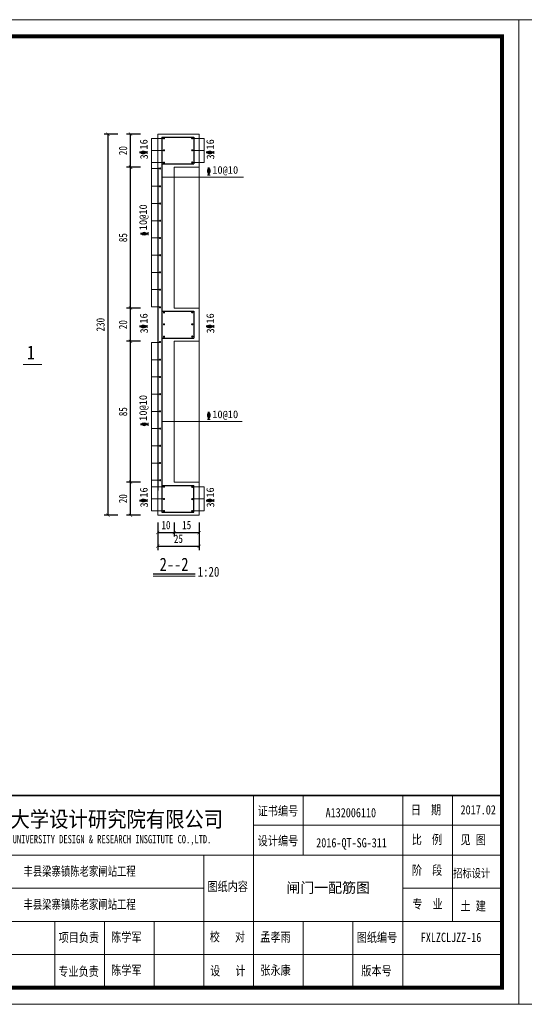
# Model space of a CAD drawing. Extents: x -13074 to 1448651, y 3648755 to 8081248.
# Tile 149 of 173: x 564669 to 564821, y 3858485 to 3858782. Entities that reach past the tile are written whole.
import ezdxf

# ---------------------------------------------------------------- set-up
doc = ezdxf.new("R2010")
doc.units = 0
doc.header["$PDMODE"] = 32
doc.header["$PDSIZE"] = 0.2
doc.layers.get('0').update_dxf_attribs({"linetype": 'CONTINUOUS'})
doc.layers.get('Defpoints').update_dxf_attribs({"linetype": 'CONTINUOUS'})
for name, color, linetype in [('HOHAITK', 7, 'CONTINUOUS'), ('边框', 6, 'CONTINUOUS'), ('钢筋', 1, 'CONTINUOUS')]:
    doc.layers.add(name, color=color, linetype=linetype)
for name, color, linetype, lineweight in [('SHEET', 1, 'CONTINUOUS', 15), ('标注线', 7, 'CONTINUOUS', 18), ('细实线', 3, 'CONTINUOUS', 20), ('轮廓西线', 1, 'CONTINUOUS', 15)]:
    doc.layers.add(name, color=color, linetype=linetype, lineweight=lineweight)
doc.styles.add('-仿宋_GB2312', font='FangSong_GB2312.ttf')
doc.styles.add('CHX-1', font='tssdeng.shx', dxfattribs={"width": 0.7, "height": 300, "bigfont": 'atssdchn.shx'})
doc.styles.add('FHZ', font='FangSong_GB2312.ttf', dxfattribs={"width": 0.7070000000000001, "height": 300})
doc.styles.add('HOHAITK', font='simhei.ttf')
doc.styles.add('HZTXT', font='FangSong_GB2312.ttf', dxfattribs={"width": 0.8, "height": 2.5})
doc.dimstyles.new('工作室标准标注', dxfattribs={"dimtxt": 2.5, "dimasz": 1, "dimexe": 1.2, "dimexo": 1.5, "dimgap": 1, "dimtad": 1, "dimdec": 1, "dimzin": 0, "dimdsep": 46, "dimtxsty": 'HZTXT', "dimblk": 'ARCHTICK', "dimcen": 0.09, "dimadec": 0, "dimazin": 0, "dimtfac": 0.09, "dimtdec": 1, "dimtofl": 0, "dimtmove": 2, "dimatfit": 3, "dimldrblk": 'ARCHTICK', "dimfxl": 3, "dimfxlon": 1, "dimtolj": 1, "dimtzin": 0, "dimarcsym": 0})

# ---------------------------------------------------------------- blocks, each defined once
blk = doc.blocks.new('_ARCHTICK')
at = {"color": 0, "linetype": 'ByBlock', "const_width": 0.15}
blk.add_lwpolyline([(-0.5, -0.5), (0.5, 0.5)], dxfattribs=at)
blk = doc.blocks.new('*D2917')
at = {"layer": 'Defpoints', "color": 0, "lineweight": 13}
for p in [(564710.8331356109, 3858747.995127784), (564695.834539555, 3858632.995127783), (564710.8331356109, 3858632.995127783)]:
    blk.add_point(p, dxfattribs=at)
at = {"layer": '细实线', "color": 0, "lineweight": -2}
for p, q in [((564698.834539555, 3858747.995127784), (564694.6345395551, 3858747.995127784)), ((564695.834539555, 3858747.995127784), (564695.834539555, 3858632.995127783)), ((564698.834539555, 3858632.995127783), (564694.6345395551, 3858632.995127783))]:
    blk.add_line(p, q, dxfattribs=at)
for p, rotation in [((564695.834539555, 3858747.995127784), 90), ((564695.834539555, 3858632.995127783), 270)]:
    blk.add_blockref('_ARCHTICK', p, dxfattribs=dict(at, rotation=rotation))
at = {"layer": '细实线', "color": 0, "lineweight": 9, "insert": (564693.5845395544, 3858690.495127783), "char_height": 2.5, "attachment_point": 5, "rotation": 90, "style": 'HZTXT'}
blk.add_mtext('\\A1;230', dxfattribs=at)

msp = doc.modelspace()

# ---------------------------------------------------------------- linework, layer by layer
at = {"color": 7}
msp.add_line((564710.8331356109, 3858737.875144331), (564710.8331356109, 3858640.495127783), dxfattribs=at)
at = {"layer": 'SHEET', "color": 7}
for p, q in [((564739.7681211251, 3858530.488851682), (564739.7681211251, 3858548.488837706)), ((564754.7681094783, 3858530.488851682), (564754.7681094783, 3858548.488837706)), ((564784.7680861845, 3858530.488851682), (564784.7680861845, 3858548.488837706)), ((564799.7680745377, 3858510.488867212), (564799.7680745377, 3858548.488837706)), ((564814.768062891, 3858539.488844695), (564739.7681211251, 3858539.488844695)), ((564634.768202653, 3858530.488851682), (564814.768062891, 3858530.488851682)), ((564634.768202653, 3858530.488851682), (564709.7681444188, 3858530.488851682)), ((564724.7681327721, 3858490.48888274), (564724.7681327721, 3858530.488851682)), ((564739.7681211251, 3858490.48888274), (564739.7681211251, 3858530.488851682)), ((564784.7680861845, 3858490.48888274), (564784.7680861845, 3858530.488851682)), ((564784.7680861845, 3858510.488867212), (564784.7680861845, 3858530.488851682)), ((564634.768202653, 3858520.488859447), (564724.7681327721, 3858520.488859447)), ((564784.7680861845, 3858520.488859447), (564814.768062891, 3858520.488859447)), ((564634.768202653, 3858510.488867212), (564814.768062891, 3858510.488867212)), ((564679.7681677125, 3858490.48888274), (564679.7681677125, 3858510.488867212)), ((564694.7681560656, 3858490.48888274), (564694.7681560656, 3858510.488867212)), ((564709.7681444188, 3858490.48888274), (564709.7681444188, 3858510.488867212)), ((564754.7681094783, 3858490.48888274), (564754.7681094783, 3858510.488867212)), ((564769.7680978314, 3858490.48888274), (564769.7680978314, 3858510.488867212)), ((564814.768062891, 3858490.48888274), (564814.768062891, 3858510.488867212)), ((564634.768202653, 3858500.488874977), (564814.768062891, 3858500.488874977))]:
    msp.add_line(p, q, dxfattribs=at)
for points in [[(564819.7680590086, 3858485.488886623), (564399.7683851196, 3858485.488886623), (564399.7683851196, 3858782.488656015), (564819.7680590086, 3858782.488656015)], [(565239.7677328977, 3858485.488886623), (564819.7680590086, 3858485.488886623), (564819.7680590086, 3858782.488656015), (565239.7677328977, 3858782.488656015)]]:
    msp.add_lwpolyline(points, close=True, dxfattribs=at)
at = {"layer": 'SHEET', "color": 7, "const_width": 1.199999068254}
msp.add_lwpolyline([(564424.7683657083, 3858777.488659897), (564814.7680628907, 3858777.488659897), (564814.7680628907, 3858490.48888274), (564424.7683657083, 3858490.48888274)], close=True, dxfattribs=at)
at = {"layer": 'SHEET', "color": 7, "const_width": 0.4999996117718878}
msp.add_lwpolyline([(564634.768202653, 3858548.488837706), (564814.768062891, 3858548.488837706)], dxfattribs=at)
at = {"layer": '标注线', "color": 7}
msp.add_line((564709.4448490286, 3858614.619010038), (564722.1564283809, 3858614.619010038), dxfattribs=at)
at = {"layer": '标注线', "color": 7, "const_width": 0.325}
for points in [[(564711.7169804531, 3858737.610353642, -1), (564711.3919804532, 3858737.610353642, -1)], [(564711.7169804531, 3858732.225808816, -1), (564711.3919804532, 3858732.225808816, -1)], [(564711.7169804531, 3858727.033536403, -1), (564711.3919804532, 3858727.033536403, -1)], [(564711.7169804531, 3858721.841263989, -1), (564711.3919804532, 3858721.841263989, -1)], [(564711.7169804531, 3858716.648991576, -1), (564711.3919804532, 3858716.648991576, -1)], [(564711.7169804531, 3858711.456719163, -1), (564711.3919804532, 3858711.456719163, -1)], [(564711.7169804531, 3858706.26444675, -1), (564711.3919804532, 3858706.26444675, -1)], [(564711.7169804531, 3858701.072174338, -1), (564711.3919804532, 3858701.072174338, -1)], [(564711.7169804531, 3858695.717401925, -1), (564711.3919804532, 3858695.717401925, -1)], [(564711.7169804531, 3858685.272853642, 1), (564711.3919804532, 3858685.272853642, 1)], [(564711.7169804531, 3858679.918081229, 1), (564711.3919804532, 3858679.918081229, 1)], [(564711.7169804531, 3858674.725808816, 1), (564711.3919804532, 3858674.725808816, 1)], [(564711.7169804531, 3858669.533536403, 1), (564711.3919804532, 3858669.533536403, 1)], [(564711.7169804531, 3858664.341263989, 1), (564711.3919804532, 3858664.341263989, 1)], [(564711.7169804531, 3858659.148991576, 1), (564711.3919804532, 3858659.148991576, 1)], [(564711.7169804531, 3858653.956719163, 1), (564711.3919804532, 3858653.956719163, 1)], [(564711.7169804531, 3858648.76444675, 1), (564711.3919804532, 3858648.76444675, 1)], [(564711.7169804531, 3858643.572174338, 1), (564711.3919804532, 3858643.572174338, 1)]]:
    msp.add_lwpolyline(points, format="xyb", close=True, dxfattribs=at)
at = {"layer": '标注线', "color": 7}
for points, const_width in [([(564675.8826242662, 3858678.467818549), (564670.141416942, 3858678.467818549)], 0.28), ([(564709.4448490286, 3858615.328708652), (564722.1564283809, 3858615.328708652)], 0.4)]:
    msp.add_lwpolyline(points, dxfattribs=dict(at, const_width=const_width))
at = {"layer": '细实线'}
for p, q in [((564708.9985207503, 3858739.376804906), (564708.9985207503, 3858746.680182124)), ((564712.7426493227, 3858746.680182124), (564708.9985207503, 3858746.680182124)), ((564721.1123973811, 3858746.680182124), (564724.8565259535, 3858746.680182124)), ((564724.8565259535, 3858739.376804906), (564724.8565259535, 3858746.680182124)), ((564712.7426493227, 3858743.070039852), (564708.9985207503, 3858743.070039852)), ((564721.1123973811, 3858743.070039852), (564724.8565259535, 3858743.070039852)), ((564708.9985207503, 3858695.879901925), (564708.9985207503, 3858742.610353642)), ((564712.7426493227, 3858739.376804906), (564708.9985207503, 3858739.376804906)), ((564711.7169804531, 3858737.610353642), (564708.9985207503, 3858737.610353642)), ((564721.1123973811, 3858739.376804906), (564724.8565259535, 3858739.376804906)), ((564712.1181749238, 3858734.982668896), (564736.7397068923, 3858734.982668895)), ((564711.7169804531, 3858732.225808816), (564708.9985207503, 3858732.225808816)), ((564711.7169804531, 3858727.033536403), (564708.9985207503, 3858727.033536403)), ((564711.7169804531, 3858721.841263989), (564708.9985207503, 3858721.841263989)), ((564711.7169804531, 3858716.648991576), (564708.9985207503, 3858716.648991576)), ((564711.7169804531, 3858711.456719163), (564708.9985207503, 3858711.456719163)), ((564711.7169804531, 3858706.26444675), (564708.9985207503, 3858706.26444675)), ((564711.7169804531, 3858701.072174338), (564708.9985207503, 3858701.072174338)), ((564711.5544804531, 3858695.879901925), (564708.9985207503, 3858695.879901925)), ((564711.5544804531, 3858685.110353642), (564708.9985207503, 3858685.110353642)), ((564708.9985207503, 3858685.110353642), (564708.9985207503, 3858638.379901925)), ((564711.7169804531, 3858679.918081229), (564708.9985207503, 3858679.918081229)), ((564711.7169804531, 3858674.725808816), (564708.9985207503, 3858674.725808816)), ((564711.7169804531, 3858669.533536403), (564708.9985207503, 3858669.533536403)), ((564711.7169804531, 3858664.341263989), (564708.9985207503, 3858664.341263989)), ((564712.1181749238, 3858661.257311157), (564736.2969560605, 3858661.257311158)), ((564711.7169804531, 3858659.148991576), (564708.9985207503, 3858659.148991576)), ((564711.7169804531, 3858653.956719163), (564708.9985207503, 3858653.956719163)), ((564711.7169804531, 3858648.76444675), (564708.9985207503, 3858648.76444675)), ((564711.7169804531, 3858643.572174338), (564708.9985207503, 3858643.572174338)), ((564712.7426493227, 3858641.613450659), (564708.9985207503, 3858641.613450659)), ((564708.9985207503, 3858641.613450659), (564708.9985207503, 3858634.310073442)), ((564721.1123973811, 3858641.613450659), (564724.8565259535, 3858641.613450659)), ((564724.8565259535, 3858641.613450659), (564724.8565259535, 3858634.310073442)), ((564712.7426493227, 3858637.920215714), (564708.9985207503, 3858637.920215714)), ((564721.1123973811, 3858637.920215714), (564724.8565259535, 3858637.920215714)), ((564712.7426493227, 3858634.310073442), (564708.9985207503, 3858634.310073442)), ((564721.1123973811, 3858634.310073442), (564724.8565259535, 3858634.310073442))]:
    msp.add_line(p, q, dxfattribs=at)
at = {"layer": '轮廓西线', "color": 4, "lineweight": 15}
for p, q in [((564710.833135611, 3858747.995127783), (564723.3331356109, 3858747.995127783)), ((564710.8331356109, 3858632.995127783), (564710.8331356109, 3858747.995127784)), ((564723.3331356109, 3858747.995127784), (564723.3331356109, 3858632.995127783)), ((564715.8331356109, 3858695.495127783), (564715.8331356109, 3858737.995127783)), ((564715.8331356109, 3858737.995127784), (564723.3331356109, 3858737.995127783)), ((564715.8331356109, 3858695.495127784), (564723.3331356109, 3858695.495127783)), ((564723.3331356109, 3858695.495127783), (564723.3331356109, 3858685.495127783)), ((564715.8331356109, 3858642.995127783), (564715.8331356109, 3858685.495127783)), ((564715.8331356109, 3858685.495127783), (564723.3331356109, 3858685.495127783)), ((564715.8331356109, 3858642.995127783), (564723.3331356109, 3858642.995127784)), ((564710.833135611, 3858632.995127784), (564723.3331356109, 3858632.995127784))]:
    msp.add_line(p, q, dxfattribs=at)
at = {"layer": '边框', "color": 7, "lineweight": 5}
msp.add_line((564715.8331356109, 3858695.495127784), (564723.3331356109, 3858695.495127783), dxfattribs=at)
at = {"layer": '钢筋', "color": 1, "lineweight": 30}
for p, q in [((564712.1181749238, 3858747.051188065), (564712.1181749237, 3858633.939067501)), ((564712.1181749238, 3858747.051188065), (564721.73687178, 3858747.051188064)), ((564721.73687178, 3858747.051188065), (564721.73687178, 3858738.972883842)), ((564712.1181749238, 3858738.972883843), (564721.73687178, 3858738.972883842)), ((564712.1181749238, 3858694.551188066), (564721.73687178, 3858694.551188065)), ((564721.73687178, 3858694.551188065), (564721.73687178, 3858686.472883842)), ((564712.1181749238, 3858686.472883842), (564721.73687178, 3858686.472883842)), ((564712.1181749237, 3858642.017371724), (564721.73687178, 3858642.017371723)), ((564721.73687178, 3858633.939067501), (564721.73687178, 3858642.017371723)), ((564712.1181749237, 3858633.939067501), (564721.73687178, 3858633.9390675))]:
    msp.add_line(p, q, dxfattribs=at)
at = {"layer": '钢筋', "color": 1, "lineweight": 30, "const_width": 0.325}
for points in [[(564712.5801493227, 3858746.680182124, 1), (564712.9051493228, 3858746.680182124, 1)], [(564721.0908466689, 3858746.719787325, 1), (564721.4158466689, 3858746.719787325, 1)], [(564712.5801493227, 3858743.070039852, 1), (564712.9051493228, 3858743.070039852, 1)], [(564721.0908466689, 3858743.109645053, 1), (564721.4158466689, 3858743.109645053, 1)], [(564712.5801493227, 3858739.376804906, 1), (564712.9051493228, 3858739.376804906, 1)], [(564721.0908466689, 3858739.416410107, 1), (564721.4158466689, 3858739.416410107, 1)], [(564712.5801493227, 3858694.180182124, 1), (564712.9051493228, 3858694.180182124, 1)], [(564721.0908466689, 3858694.219787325, 1), (564721.4158466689, 3858694.219787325, 1)], [(564712.5801493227, 3858690.570039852, 1), (564712.9051493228, 3858690.570039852, 1)], [(564721.0908466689, 3858690.609645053, 1), (564721.4158466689, 3858690.609645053, 1)], [(564712.5801493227, 3858686.876804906, 1), (564712.9051493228, 3858686.876804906, 1)], [(564721.0908466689, 3858686.916410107, 1), (564721.4158466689, 3858686.916410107, 1)], [(564712.5801493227, 3858641.613450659, -1), (564712.9051493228, 3858641.613450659, -1)], [(564721.0908466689, 3858641.573845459, -1), (564721.4158466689, 3858641.573845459, -1)], [(564712.5801493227, 3858637.920215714, -1), (564712.9051493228, 3858637.920215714, -1)], [(564721.0908466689, 3858637.880610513, -1), (564721.4158466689, 3858637.880610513, -1)], [(564712.5801493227, 3858634.310073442, -1), (564712.9051493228, 3858634.310073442, -1)], [(564721.0908466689, 3858634.270468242, -1), (564721.4158466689, 3858634.270468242, -1)]]:
    msp.add_lwpolyline(points, format="xyb", close=True, dxfattribs=at)

# ---------------------------------------------------------------- texts
at = {"color": 7, "insert": (564762.2681036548, 3858520.488859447), "char_height": 3.085709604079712, "width": 44.99996505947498, "attachment_point": 5, "style": 'FHZ'}
msp.add_mtext('{\\W1;闸门一配筋图}', dxfattribs=at)
at = {"layer": 'HOHAITK', "color": 7, "style": 'HOHAITK'}
for s, height, width, p in [('河海大学设计研究院有限公司', 4.749996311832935, 0.9, (564654.7754232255, 3858538.941673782)), ('HOHAI UNIVERSITY DESIGN & RESEARCH INSGITUTE CO.,LTD.', 2.49999805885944, 0.75, (564659.425529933, 3858534.051437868))]:
    msp.add_text(s, height=height, dxfattribs=dict(at, width=width)).set_placement(p)
at = {"layer": 'SHEET', "color": 7, "style": 'FHZ', "width": 0.8}
for s, height, p in [('证书编号', 2.799997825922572, (564741.0154480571, 3858542.4346427)), ('A132006110', 2.799997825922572, (564761.5003665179, 3858541.901216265)), ('日  期', 2.799997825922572, (564787.2258745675, 3858542.759168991)), ('2017.02', 2.799997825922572, (564802.2258629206, 3858542.759168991)), ('设计编号', 2.799997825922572, (564741.0207240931, 3858533.434649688)), ('比  例', 2.799997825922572, (564787.4888885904, 3858533.815675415)), ('见 图', 2.799997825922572, (564802.2258629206, 3858533.75917598)), ('阶  段', 2.799997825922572, (564787.5568374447, 3858524.545887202)), ('招标设计', 2.49999805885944, (564799.9826428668, 3858523.759183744)), ('图纸内容', 2.799997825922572, (564725.8572392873, 3858519.640580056)), ('专  业', 2.799997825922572, (564787.6800023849, 3858514.370493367)), ('土 建', 2.799997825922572, (564802.2258629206, 3858513.759191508)), ('项目负责', 2.799997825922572, (564680.9267621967, 3858504.258201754)), ('陈学军', 2.799997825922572, (564696.797553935, 3858504.3865439)), ('校   对', 2.799997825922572, (564726.5361745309, 3858504.450714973)), ('孟孝雨', 2.799997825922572, (564741.7975189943, 3858504.3865439)), ('图纸编号', 2.799997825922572, (564770.8911472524, 3858504.279592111)), ('FXLZCLJZZ-16', 2.799997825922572, (564790.2186408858, 3858504.279592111)), ('专业负责', 2.799997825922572, (564680.8546378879, 3858494.022915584)), ('陈学军', 2.799997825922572, (564696.797553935, 3858494.386551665)), ('设   计', 2.799997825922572, (564726.6543886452, 3858494.211150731)), ('张永康', 2.799997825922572, (564741.7975189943, 3858494.386551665)), ('版本号', 2.799997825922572, (564772.2727483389, 3858494.208987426))]:
    msp.add_text(s, height=height, dxfattribs=at).set_placement(p)
at = {"layer": 'SHEET', "color": 1, "style": 'FHZ', "width": 0.8}
msp.add_text('2016-QT-SG-311', height=2.799997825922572, dxfattribs=at).set_placement((564758.67112471, 3858532.82543187))
at = {"layer": 'SHEET', "color": 7, "char_height": 2.799997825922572, "width": 74.99994176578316, "attachment_point": 5, "style": 'FHZ'}
for insert in [(564687.268161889, 3858525.488855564), (564687.268161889, 3858515.488863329)]:
    msp.add_mtext('{\\W0.72;丰县梁寨镇陈老家闸站工程}', dxfattribs=dict(at, insert=insert))
at = {"layer": '细实线', "style": 'CHX-1', "width": 0.62}
for p in [(564707.6898467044, 3858741.834245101), (564727.7350994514, 3858741.834245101), (564707.9642182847, 3858717.328352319), (564707.6898467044, 3858689.334245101), (564727.7350994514, 3858689.334245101), (564707.9642182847, 3858659.828352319), (564707.6898467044, 3858636.834245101), (564727.7350994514, 3858636.834245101)]:
    msp.add_text('\x84', height=2.3, rotation=90, dxfattribs=at).set_placement(p)
for p in [(564725.6488099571, 3858735.636992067), (564725.648809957, 3858661.91163433)]:
    msp.add_text('\x84', height=2.3, dxfattribs=at).set_placement(p)
at = {"layer": '细实线', "color": 7, "style": '-仿宋_GB2312', "width": 0.8}
for s, height, p in [('1', 4.199999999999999, (564671.4458100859, 3858680.025522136)), ('2--2', 4, (564711.4183666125, 3858616.211267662)), ('1:20', 3, (564722.9152654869, 3858614.469452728))]:
    msp.add_text(s, height=height, dxfattribs=at).set_placement(p)
at = {"layer": '细实线', "char_height": 2.3, "width": 19.63513335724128, "attachment_point": 7, "style": '-仿宋_GB2312'}
for s, insert, rotation in [('16', (564707.8082535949, 3858743.303496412), 89.99999999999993), ('16', (564727.853506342, 3858743.303496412), 89.99999999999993), ('3', (564707.8914938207, 3858740.334718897), 89.99999999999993), ('3', (564727.9367465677, 3858740.334718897), 89.99999999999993), ('10@10', (564708.0826251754, 3858718.980428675), 89.99999999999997), ('16', (564707.8082535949, 3858690.803496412), 89.99999999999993), ('16', (564727.853506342, 3858690.803496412), 89.99999999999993), ('3', (564707.8914938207, 3858687.834718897), 89.99999999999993), ('3', (564727.9367465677, 3858687.834718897), 89.99999999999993), ('10@10', (564708.0826251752, 3858661.480428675), 89.99999999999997), ('16', (564707.8082535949, 3858638.303496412), 89.99999999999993), ('16', (564727.853506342, 3858638.303496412), 89.99999999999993), ('3', (564707.8914938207, 3858635.334718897), 89.99999999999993), ('3', (564727.9367465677, 3858635.334718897), 89.99999999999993)]:
    msp.add_mtext(s, dxfattribs=dict(at, insert=insert, rotation=rotation))
for insert in [(564727.3008863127, 3858735.518585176), (564727.3008863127, 3858661.793227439)]:
    msp.add_mtext('10@10', dxfattribs=dict(at, insert=insert))

# ---------------------------------------------------------------- dimensions: what is measured, and where the dimension line sits
at = {"layer": '细实线', "lineweight": 9}
dim = msp.add_linear_dim(base=(564695.834539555, 3858632.995127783), p1=(564710.8331356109, 3858747.995127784), p2=(564710.8331356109, 3858632.995127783), angle=90, dimstyle='工作室标准标注', override={"dimdec": 0, "dimlfac": 2}, dxfattribs=at)
dim.commit()
dim.dimension.update_dxf_attribs({"geometry": '*D2917', "text_midpoint": (564693.5845395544, 3858690.495127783)})
for base, p1, p2 in [((564702.6346492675, 3858747.995127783), (564716.3331356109, 3858737.995127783), (564719.3331356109, 3858747.995127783)), ((564702.6346492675, 3858737.995127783), (564716.3331356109, 3858695.495127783), (564716.3331356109, 3858737.995127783)), ((564702.6346492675, 3858695.495127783), (564715.8331356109, 3858685.495127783), (564716.3331356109, 3858695.495127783)), ((564702.6346492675, 3858685.495127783), (564716.3331356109, 3858642.995127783), (564715.8331356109, 3858685.495127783))]:
    msp.add_linear_dim(base=base, p1=p1, p2=p2, angle=90, dimstyle='工作室标准标注', override={"dimdec": 0, "dimlfac": 2}, dxfattribs=at).render()
at = {"layer": '细实线'}
msp.add_linear_dim(base=(564702.6346492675, 3858642.995127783), p1=(564710.833135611, 3858632.995127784), p2=(564716.3331356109, 3858642.995127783), angle=90, dimstyle='工作室标准标注', override={"dimdec": 0, "dimlfac": 2}, dxfattribs=at).render()
for base, p1, p2 in [((564715.8331356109, 3858627.78026923), (564710.8331356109, 3858632.995127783), (564715.8331356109, 3858642.995127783)), ((564723.3331356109, 3858627.78026923), (564715.8331356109, 3858642.995127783), (564723.3331356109, 3858642.995127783)), ((564723.3331356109, 3858623.65492635), (564710.8331356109, 3858632.995127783), (564723.3331356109, 3858632.995127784))]:
    msp.add_linear_dim(base=base, p1=p1, p2=p2, dimstyle='工作室标准标注', override={"dimdec": 0, "dimlfac": 2}, dxfattribs=at).render()

doc.saveas('drawing.dxf')
